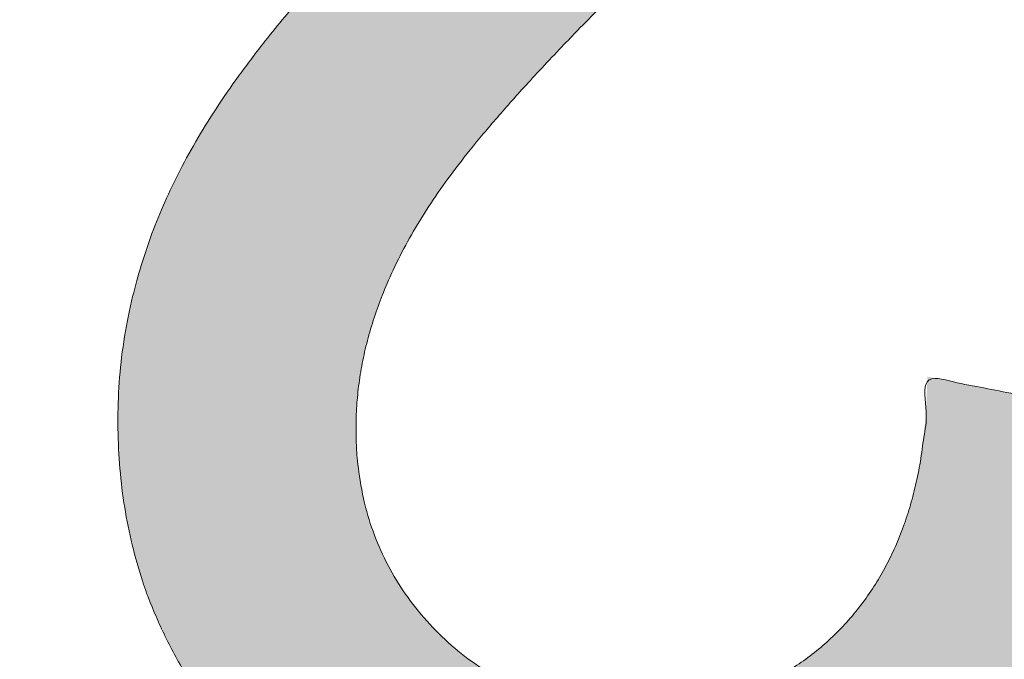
# Model space of a CAD drawing. Header units: inches. Extents: x -416 to -272, y -73 to 47.
# Tile 56 of 206: x -408.571 to -407.146, y -6.111 to -5.185. Entities that reach past the tile are written whole.
import ezdxf

# ---------------------------------------------------------------- set-up
doc = ezdxf.new("R2010")
doc.units = ezdxf.units.IN
doc.header["$LTSCALE"] = 32
doc.header["$MEASUREMENT"] = 0
doc.linetypes.add('Dash Style-1', pattern=[0.083328, 0.041656, -0.041672])
for name, color, linetype, lineweight in [('Black', 7, 'Continuous', 18), ('DashLine', 7, 'Continuous', 13), ('DashLineFill', 7, 'Dash Style-1', 13), ('Drawing', 7, 'Continuous', 18), ('Metal-DeskStructure', 7, 'Continuous', 13), ('None', 7, 'Continuous', 18), ('Plastic-BracketCover', 7, 'Continuous', 13), ('SolidLine', 7, 'Continuous', 15), ('Wood_1-H', 7, 'Continuous', 13)]:
    doc.layers.add(name, color=color, linetype=linetype, lineweight=lineweight)
pattern_1 = [(45, (0, 0), (-1.61301565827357, 1.935715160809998), []), (45, (-1.0608, 1.0608), (-0.4723460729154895, 0.4167612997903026), [])]

# ---------------------------------------------------------------- blocks, each defined once
blk = doc.blocks.new('Group-45')
at = {"layer": 'Plastic-BracketCover', "color": 7}
for points, knots in [([(1.38164285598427, 0.884128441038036), (1.463766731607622, 0.884128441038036), (1.549581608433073, 0.884128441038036), (1.553272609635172, 0.8804374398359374), (1.555118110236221, 0.8730554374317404), (1.55696180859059, 0.8619824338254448), (1.55696180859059, 0.8453729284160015), (1.555118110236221, 0.8342999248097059), (1.553272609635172, 0.8269179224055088), (1.549581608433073, 0.8232269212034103), (1.463766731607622, 0.8232269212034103), (1.38164285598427, 0.8232269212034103), (1.255227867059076, 0.7604808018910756), (1.128812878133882, 0.6977346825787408), (1.119585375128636, 0.6940436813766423), (1.112203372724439, 0.692198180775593), (1.106666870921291, 0.6958891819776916), (1.104821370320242, 0.7106531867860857), (1.104821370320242, 0.7327991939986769), (1.106666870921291, 0.7457176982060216), (1.10851237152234, 0.7530997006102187), (1.114048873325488, 0.7567907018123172), (1.117739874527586, 0.7586362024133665), (1.181408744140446, 0.789086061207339), (1.245077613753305, 0.8195359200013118), (1.263532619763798, 0.8287634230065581), (1.304133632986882, 0.8453729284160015), (1.324432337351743, 0.8546004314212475), (1.324432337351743, 0.8555231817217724), (1.324432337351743, 0.856445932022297), (1.28383402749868, 0.871209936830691), (1.246923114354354, 0.8896649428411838), (1.18233149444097, 0.9201148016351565), (1.117739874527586, 0.9505646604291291), (1.114048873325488, 0.9524101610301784), (1.10851237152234, 0.9561011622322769), (1.106666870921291, 0.963483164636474), (1.104821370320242, 0.9745561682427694), (1.104821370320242, 0.9967021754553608), (1.107589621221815, 1.016079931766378), (1.121430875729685, 1.013311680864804), (1.128812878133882, 1.009620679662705), (1.255227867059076, 0.9468745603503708), (1.38164285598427, 0.884128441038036)], [0, 0, 0, 0.05246714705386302, 0.05482524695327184, 0.05718334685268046, 0.05954144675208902, 0.06189954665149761, 0.06484717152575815, 0.06779479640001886, 0.07074242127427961, 0.07369004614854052, 0.1392739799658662, 0.1392739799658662, 0.251980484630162, 0.251980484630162, 0.259917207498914, 0.267853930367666, 0.2757906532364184, 0.2837273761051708, 0.2916640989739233, 0.2996008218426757, 0.307537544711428, 0.31547426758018, 0.31547426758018, 0.4512108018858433, 0.4512108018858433, 0.4908944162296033, 0.5305780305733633, 0.5305780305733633, 0.5322202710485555, 0.5322202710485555, 0.6091019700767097, 0.6091019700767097, 0.7421406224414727, 0.7421406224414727, 0.7498287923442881, 0.7575169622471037, 0.7652051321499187, 0.7728933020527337, 0.7836567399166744, 0.8051836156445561, 0.8159470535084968, 0.8159470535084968, 1, 1, 1]), ([(1.132503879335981, 0.670086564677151), (1.139885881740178, 0.670086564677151), (1.149113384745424, 0.6682410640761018), (1.154649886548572, 0.6645500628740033), (1.15834088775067, 0.6608590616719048), (1.15834088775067, 0.5759669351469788), (1.15834088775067, 0.4947658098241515), (1.23400551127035, 0.4947658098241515), (1.309670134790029, 0.4947658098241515), (1.309670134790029, 0.5722759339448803), (1.309670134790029, 0.6516315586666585), (1.313361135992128, 0.655322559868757), (1.318897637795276, 0.6590135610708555), (1.328123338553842, 0.6608590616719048), (1.341041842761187, 0.6608590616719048), (1.350269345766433, 0.6590135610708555), (1.355805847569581, 0.655322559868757), (1.359496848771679, 0.6516315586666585), (1.359496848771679, 0.5722759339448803), (1.359496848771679, 0.4947658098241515), (1.452693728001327, 0.4947658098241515), (1.547736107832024, 0.4947658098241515), (1.553272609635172, 0.4910766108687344), (1.555118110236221, 0.4836946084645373), (1.55696180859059, 0.4726216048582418), (1.55696180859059, 0.4560120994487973), (1.555118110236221, 0.4449390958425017), (1.553272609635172, 0.4375570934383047), (1.547736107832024, 0.4338660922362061), (1.338274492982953, 0.4338660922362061), (1.117739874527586, 0.4338660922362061), (1.106666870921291, 0.4486300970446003), (1.106666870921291, 0.5565900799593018), (1.106666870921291, 0.6608590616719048), (1.11035787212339, 0.6645500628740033), (1.115894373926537, 0.6682410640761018), (1.126967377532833, 0.670086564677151), (1.132503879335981, 0.670086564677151)], [0, 0, 0, 0.005581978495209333, 0.01116395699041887, 0.0167459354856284, 0.02232791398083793, 0.1451300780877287, 0.1451300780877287, 0.2595592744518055, 0.2595592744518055, 0.3767794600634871, 0.3795704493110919, 0.3823614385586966, 0.3851524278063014, 0.3879434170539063, 0.3900366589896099, 0.3921299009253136, 0.3942231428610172, 0.3963163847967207, 0.4842315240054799, 0.4842315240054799, 0.5899392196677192, 0.5920324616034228, 0.5941257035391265, 0.5962189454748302, 0.598312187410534, 0.5999867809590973, 0.6016613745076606, 0.6033359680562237, 0.6050105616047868, 0.7933998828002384, 0.80512203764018, 0.8168441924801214, 0.9765556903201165, 0.9824167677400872, 0.988277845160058, 0.994138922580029, 1, 1, 1]), ([(1.237695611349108, 0.3644410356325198), (1.272760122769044, 0.3644410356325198), (1.326277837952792, 0.3422950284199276), (1.363187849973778, 0.3016940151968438), (1.385333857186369, 0.2426397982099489), (1.385333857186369, 0.1752790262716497), (1.385333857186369, 0.1503647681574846), (1.465612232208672, 0.1503647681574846), (1.549581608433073, 0.1503647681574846), (1.553272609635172, 0.1466755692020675), (1.555118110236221, 0.1392935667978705), (1.55696180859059, 0.1282205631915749), (1.55696180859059, 0.1116110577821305), (1.555118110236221, 0.1005380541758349), (1.553272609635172, 0.09315605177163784), (1.549581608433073, 0.08946505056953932), (1.339197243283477, 0.08946505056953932), (1.119585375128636, 0.08946505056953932), (1.106666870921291, 0.1042290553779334), (1.106666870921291, 0.161438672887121), (1.106666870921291, 0.2241847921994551), (1.11035787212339, 0.2500218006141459), (1.117739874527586, 0.2869300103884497), (1.139885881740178, 0.3238400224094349), (1.171259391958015, 0.3515225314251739), (1.213704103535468, 0.3644410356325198), (1.237695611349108, 0.3644410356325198)], [0, 0, 0, 0.06626756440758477, 0.13253512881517, 0.1988026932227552, 0.2650702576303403, 0.3039664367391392, 0.3039664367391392, 0.4292971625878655, 0.4350595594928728, 0.4408219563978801, 0.4465843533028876, 0.4523467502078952, 0.456956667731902, 0.4615665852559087, 0.4661765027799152, 0.4707864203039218, 0.728938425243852, 0.745073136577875, 0.7612078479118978, 0.8451067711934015, 0.8709223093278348, 0.8967378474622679, 0.922553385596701, 0.948368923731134, 0.9741844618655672, 1, 1, 1]), ([(1.243232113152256, 0.3016940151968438), (1.215549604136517, 0.3016940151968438), (1.178641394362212, 0.2813935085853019), (1.162031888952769, 0.2518673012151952), (1.156495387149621, 0.2204937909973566), (1.156495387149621, 0.1771245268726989), (1.156495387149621, 0.1503647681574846), (1.24600036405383, 0.1503647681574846), (1.335505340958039, 0.1503647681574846), (1.335505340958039, 0.1771245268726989), (1.335505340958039, 0.2297212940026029), (1.322586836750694, 0.2666295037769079), (1.296751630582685, 0.2906210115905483), (1.263532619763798, 0.3016940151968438), (1.243232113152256, 0.3016940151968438)], [0, 0, 0, 0.05309765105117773, 0.1061953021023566, 0.1592929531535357, 0.2123906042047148, 0.29793681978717, 0.29793681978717, 0.5840684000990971, 0.5840684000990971, 0.6696146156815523, 0.7522109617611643, 0.8348073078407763, 0.917403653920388, 1, 1, 1]), ([(1.545890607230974, 0.02645157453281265), (1.549581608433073, 0.02645157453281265), (1.553272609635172, 0.02460607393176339), (1.555118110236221, 0.01722587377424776), (1.55696180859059, 0.004307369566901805), (1.55696180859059, -0.01414763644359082), (1.555118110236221, -0.02522064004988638), (1.553272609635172, -0.03260264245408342), (1.547736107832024, -0.03629364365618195), (1.542199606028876, -0.03813914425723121), (1.489603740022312, -0.05843965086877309), (1.437007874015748, -0.07874015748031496), (1.418552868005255, -0.08612215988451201), (1.389024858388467, -0.1008843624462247), (1.366878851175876, -0.1230303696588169), (1.355805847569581, -0.1525583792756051), (1.355805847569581, -0.1922366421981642), (1.355805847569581, -0.2116143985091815), (1.450848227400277, -0.2116143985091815), (1.549581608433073, -0.2116143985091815), (1.553272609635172, -0.2153035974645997), (1.555118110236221, -0.2226855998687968), (1.55696180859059, -0.2337586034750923), (1.55696180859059, -0.2503681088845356), (1.555118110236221, -0.2614411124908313), (1.553272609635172, -0.2688231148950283), (1.549581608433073, -0.2725141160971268), (1.338274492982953, -0.2725141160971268), (1.117739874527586, -0.2725141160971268), (1.106666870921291, -0.2577501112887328), (1.106666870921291, -0.202385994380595), (1.106666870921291, -0.137794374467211), (1.10851237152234, -0.1156483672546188), (1.11035787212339, -0.1064208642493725), (1.114048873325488, -0.08058565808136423), (1.13434937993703, -0.03998464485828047), (1.163877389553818, -0.01414763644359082), (1.202631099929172, 0.0006163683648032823), (1.246923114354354, 0.0006163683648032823), (1.28383312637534, -0.01230213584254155), (1.311515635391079, -0.03444814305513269), (1.329968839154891, -0.06766715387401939), (1.337350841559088, -0.08612215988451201), (1.342887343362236, -0.07504915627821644), (1.35765134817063, -0.05659415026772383), (1.377951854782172, -0.04183014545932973), (1.405634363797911, -0.0289116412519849), (1.422243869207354, -0.02152963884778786), (1.471148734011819, -0.001229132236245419), (1.520053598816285, 0.01907137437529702), (1.532972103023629, 0.02460607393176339), (1.544045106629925, 0.02645157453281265), (1.545890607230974, 0.02645157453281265)], [0, 0, 0, 0.004017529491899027, 0.008035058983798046, 0.01205258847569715, 0.01607011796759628, 0.02008764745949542, 0.02410517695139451, 0.02812270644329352, 0.03214023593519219, 0.03214023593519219, 0.07095094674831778, 0.07095094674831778, 0.08463415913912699, 0.09831737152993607, 0.1120005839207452, 0.1256837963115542, 0.138745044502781, 0.138745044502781, 0.202806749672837, 0.2052946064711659, 0.2077824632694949, 0.2102703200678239, 0.2127581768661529, 0.2147484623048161, 0.2167387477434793, 0.2187290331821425, 0.2207193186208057, 0.3326714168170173, 0.3396374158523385, 0.3466034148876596, 0.3918815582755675, 0.4075550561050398, 0.4232285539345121, 0.4232285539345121, 0.4666960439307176, 0.5101635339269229, 0.553631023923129, 0.5970985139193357, 0.640566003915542, 0.6840334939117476, 0.7275009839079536, 0.7709684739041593, 0.7709684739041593, 0.7980418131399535, 0.8251151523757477, 0.8521884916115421, 0.8792618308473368, 0.8792618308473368, 0.958132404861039, 0.958132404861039, 0.9790662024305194, 1, 1, 1])]:
    blk.add_open_spline(points, degree=2, knots=knots, dxfattribs=at)
blk = doc.blocks.new('1BRPFY-Leg_Plate (2D)')
at = {"layer": 'DashLineFill', "linetype": 'Continuous', "lineweight": 13}
h = blk.add_hatch(dxfattribs=at)
h.set_pattern_fill('Steel', color=253, style=0, pattern_type=2)
h.set_pattern_definition(pattern_1)
edge = h.paths.add_edge_path()
edge.add_arc((-1.704724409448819, 1.704724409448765), 0.1259842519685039, 90, 180, ccw=False)
edge.add_line((-1.704724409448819, 1.830708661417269), (1.704724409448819, 1.830708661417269))
edge.add_arc((1.704724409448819, 1.704724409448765), 0.1259842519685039, 0, 90, ccw=False)
edge.add_line((1.830708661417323, 1.704724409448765), (1.830708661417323, -1.704724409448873))
edge.add_arc((1.704724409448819, -1.704724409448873), 0.125984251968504, -89.99999999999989, 1.1368683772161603e-13, ccw=False)
edge.add_line((1.704724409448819, -1.830708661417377), (-1.704724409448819, -1.830708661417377))
edge.add_arc((-1.704724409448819, -1.704724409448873), 0.125984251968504, 180, 269.99999999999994, ccw=False)
edge.add_line((-1.830708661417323, -1.704724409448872), (-1.830708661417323, 1.704724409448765))
at = {"layer": 'DashLineFill', "flags": 128}
blk.add_lwpolyline([(-1.830708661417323, 1.704724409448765, -0.414213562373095), (-1.704724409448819, 1.830708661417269), (1.704724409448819, 1.830708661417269, -0.414213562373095), (1.830708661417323, 1.704724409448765), (1.830708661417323, -1.704724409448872, -0.414213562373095), (1.704724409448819, -1.830708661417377), (-1.704724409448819, -1.830708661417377, -0.414213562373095), (-1.830708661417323, -1.704724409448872)], format="xyb", close=True, dxfattribs=at)
at = {"layer": 'SolidLine', "flags": 128}
blk.add_lwpolyline([(0.7086614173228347, 0.9153543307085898), (0.728920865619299, 0.9143590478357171), (0.7489852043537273, 0.9113827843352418), (0.7686612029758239, 0.9064542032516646), (0.7877593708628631, 0.8996207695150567), (0.8060957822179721, 0.8909482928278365), (0.823493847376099, 0.8805202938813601), (0.8397860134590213, 0.868437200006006), (0.8548153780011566, 0.854815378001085), (0.8684372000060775, 0.8397860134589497), (0.8805202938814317, 0.8234938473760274), (0.8909482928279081, 0.8060957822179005), (0.8996207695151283, 0.7877593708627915), (0.9064542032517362, 0.7686612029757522), (0.9113827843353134, 0.7489852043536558), (0.9143590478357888, 0.7289208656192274), (0.9153543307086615, 0.7086614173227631), (0.9143590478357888, 0.6884019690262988), (0.9113827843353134, 0.6683376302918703), (0.9064542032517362, 0.6486616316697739), (0.8996207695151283, 0.6295634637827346), (0.8909482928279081, 0.6112270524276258), (0.8805202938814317, 0.5938289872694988), (0.8684372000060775, 0.5775368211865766), (0.8548153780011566, 0.5625074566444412), (0.8397860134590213, 0.5488856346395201), (0.823493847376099, 0.5368025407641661), (0.8060957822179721, 0.5263745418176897), (0.7877593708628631, 0.5177020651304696), (0.7686612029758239, 0.5108686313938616), (0.7489852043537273, 0.5059400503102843), (0.728920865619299, 0.502963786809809), (0.7086614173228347, 0.5019685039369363), (0.6884019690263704, 0.502963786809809), (0.668337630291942, 0.5059400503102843), (0.6486616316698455, 0.5108686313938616), (0.6295634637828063, 0.5177020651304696), (0.6112270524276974, 0.5263745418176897), (0.5938289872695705, 0.5368025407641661), (0.5775368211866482, 0.5488856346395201), (0.5625074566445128, 0.5625074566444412), (0.5488856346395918, 0.5775368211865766), (0.5368025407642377, 0.5938289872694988), (0.5263745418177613, 0.6112270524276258), (0.5177020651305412, 0.6295634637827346), (0.5108686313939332, 0.6486616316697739), (0.5059400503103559, 0.6683376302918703), (0.5029637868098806, 0.6884019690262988), (0.5019685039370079, 0.7086614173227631), (0.5029637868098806, 0.7289208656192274), (0.5059400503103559, 0.7489852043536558), (0.5108686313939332, 0.7686612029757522), (0.5177020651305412, 0.7877593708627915), (0.5263745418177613, 0.8060957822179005), (0.5368025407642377, 0.8234938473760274), (0.5488856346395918, 0.8397860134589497), (0.5625074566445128, 0.854815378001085), (0.5775368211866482, 0.868437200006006), (0.5938289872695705, 0.8805202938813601), (0.6112270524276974, 0.8909482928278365), (0.6295634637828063, 0.8996207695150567), (0.6486616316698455, 0.9064542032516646), (0.668337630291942, 0.9113827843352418), (0.6884019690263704, 0.9143590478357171)], close=True, dxfattribs=at)
at = {"layer": 'Plastic-BracketCover', "color": 7}
blk.add_blockref('Group-45', (0, 0), dxfattribs=at)
blk = doc.blocks.new('1BRPX8-Util_Bkt_Lg-F (2D)')
at = {"layer": 'DashLineFill', "linetype": 'Continuous', "lineweight": 13}
h = blk.add_hatch(dxfattribs=at)
h.set_pattern_fill('Steel', color=253, style=0, pattern_type=2)
h.set_pattern_definition(pattern_1)
edge = h.paths.add_edge_path()
edge.add_line((-4.468503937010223, 7.539370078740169), (-2.421259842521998, 7.539370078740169))
edge.add_line((-2.421259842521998, 7.539370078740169), (-2.421259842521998, 7.917322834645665))
edge.add_arc((-2.303149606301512, 7.91732283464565), 0.1181102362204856, 90.0000000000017, 179.9999999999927, ccw=False)
edge.add_line((-2.303149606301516, 8.035433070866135), (2.303149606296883, 8.035433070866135))
edge.add_arc((2.30314960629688, 7.917322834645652), 0.1181102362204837, 6.423306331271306e-12, 89.99999999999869, ccw=False)
edge.add_line((2.421259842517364, 7.917322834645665), (2.421259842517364, 7.539370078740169))
edge.add_line((2.421259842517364, 7.539370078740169), (4.46850393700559, 7.539370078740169))
edge.add_line((4.46850393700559, 7.539370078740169), (4.46850393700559, 7.405511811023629))
edge.add_line((4.46850393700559, 7.405511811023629), (3.129921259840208, 7.405511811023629))
edge.add_line((3.129921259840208, 7.405511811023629), (3.129921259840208, -2.011811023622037))
edge.add_line((3.129921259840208, -2.011811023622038), (4.46850393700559, -2.011811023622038))
edge.add_line((4.46850393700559, -2.011811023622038), (4.46850393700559, -2.145669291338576))
edge.add_line((4.46850393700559, -2.145669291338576), (2.421259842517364, -2.145669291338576))
edge.add_line((2.421259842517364, -2.145669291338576), (2.421259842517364, -2.523622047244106))
edge.add_arc((2.303149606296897, -2.523622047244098), 0.1181102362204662, 269.9999999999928, 359.9999999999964, ccw=False)
edge.add_line((2.303149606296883, -2.641732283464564), (-2.303149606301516, -2.641732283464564))
edge.add_arc((-2.303149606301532, -2.523622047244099), 0.1181102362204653, 180.0000000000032, 270.0000000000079, ccw=False)
edge.add_line((-2.421259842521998, -2.523622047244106), (-2.421259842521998, -2.145669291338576))
edge.add_line((-2.421259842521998, -2.145669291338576), (-4.468503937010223, -2.145669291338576))
edge.add_line((-4.468503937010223, -2.145669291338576), (-4.468503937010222, -2.011811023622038))
edge.add_line((-4.468503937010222, -2.011811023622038), (-3.129921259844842, -2.011811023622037))
edge.add_line((-3.129921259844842, -2.011811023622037), (-3.129921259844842, 7.405511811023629))
edge.add_line((-3.129921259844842, 7.405511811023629), (-4.468503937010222, 7.405511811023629))
edge.add_line((-4.468503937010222, 7.405511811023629), (-4.468503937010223, 7.539370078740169))
at = {"layer": 'SolidLine', "flags": 128}
blk.add_lwpolyline([(1.085114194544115, 0.9562621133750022), (1.107956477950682, 0.9181520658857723), (1.126953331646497, 0.8779865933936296), (1.141921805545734, 0.836152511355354), (1.152717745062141, 0.7930527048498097), (1.159237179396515, 0.7491022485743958), (1.161417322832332, 0.704724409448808), (1.159237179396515, 0.6603465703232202), (1.152717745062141, 0.6163961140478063), (1.141921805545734, 0.573296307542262), (1.126953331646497, 0.5314622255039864), (1.107956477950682, 0.4912967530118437), (1.085114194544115, 0.4531867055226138), (1.058646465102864, 0.4174991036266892), (1.02880818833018, 0.3845776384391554), (0.995886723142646, 0.3547393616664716), (0.9601991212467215, 0.3282716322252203), (0.9220890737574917, 0.3054293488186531), (0.881923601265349, 0.2864324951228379), (0.8400895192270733, 0.2714640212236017), (0.7969897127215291, 0.2606680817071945), (0.7530392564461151, 0.2541486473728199), (0.7086614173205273, 0.2519685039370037), (0.6642835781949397, 0.2541486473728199), (0.6203331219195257, 0.2606680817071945), (0.5772333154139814, 0.2714640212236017), (0.5353992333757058, 0.2864324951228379), (0.4952337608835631, 0.3054293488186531), (0.4571237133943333, 0.3282716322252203), (0.4214361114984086, 0.3547393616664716), (0.3885146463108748, 0.3845776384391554)], dxfattribs=at)
blk = doc.blocks.new('Slate-LegBrace (2D)')
at = {"layer": 'DashLineFill', "linetype": 'Continuous', "lineweight": 13}
h = blk.add_hatch(dxfattribs=at)
h.set_pattern_fill('Steel', color=253, style=0, pattern_type=2)
h.set_pattern_definition(pattern_1)
edge = h.paths.add_edge_path()
edge.add_line((-2.199587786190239, 0.1351515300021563), (-1.374775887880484, 0.1351515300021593))
edge.add_arc((3.774758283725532e-15, 0.01355418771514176), 1.380142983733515, 5.054592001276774, 174.9454079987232, ccw=False)
edge.add_line((1.374775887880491, 0.1351515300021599), (2.199718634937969, 0.1351515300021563))
edge.add_arc((6.542437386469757e-05, 0.01705725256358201), 2.202821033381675, 3.073127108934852, 176.9268728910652)
h = blk.add_hatch(dxfattribs=at)
h.set_pattern_fill('Steel', color=253, style=0, pattern_type=2)
h.set_pattern_definition(pattern_1)
edge = h.paths.add_edge_path()
edge.add_line((-2.191696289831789, 0.2375138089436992), (-1.463739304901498, 0.2375137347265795))
edge.add_arc((6.542437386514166e-05, 0.01704129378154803), 1.480314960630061, 8.565281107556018, 171.4347188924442, ccw=False)
edge.add_line((1.463870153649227, 0.2375137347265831), (2.191827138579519, 0.2375138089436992))
edge.add_line((2.191827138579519, 0.2375138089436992), (2.19971863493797, 0.1351515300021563))
edge.add_line((2.19971863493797, 0.1351515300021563), (1.374775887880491, 0.1351515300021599))
edge.add_arc((3.33066907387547e-15, 0.01355418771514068), 1.380142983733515, 5.054592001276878, 174.9454079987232)
edge.add_line((-1.374775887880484, 0.1351515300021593), (-2.19958778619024, 0.1351515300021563))
edge.add_line((-2.19958778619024, 0.1351515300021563), (-2.191696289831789, 0.2375138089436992))
h = blk.add_hatch(dxfattribs=at)
h.set_pattern_fill('Steel', color=253, style=0, pattern_type=2)
h.set_pattern_definition(pattern_1)
h.paths.add_polyline_path([(1.477721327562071, -0.2676096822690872), (1.477721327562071, -0.2375137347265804), (1.672015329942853, -0.2375137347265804), (1.672015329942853, -0.02575645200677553), (1.675765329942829, -0.02575645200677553), (1.675765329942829, 0.7034311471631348), (1.734820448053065, 0.762486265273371), (1.929210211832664, 0.762486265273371), (1.988265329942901, 0.7034311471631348), (1.988265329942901, -0.02575645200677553), (1.992015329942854, -0.02575645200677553), (1.992015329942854, -0.2375137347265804), (2.186309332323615, -0.2375137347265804), (2.186309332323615, -0.2676096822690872)])
h = blk.add_hatch(dxfattribs=at)
h.set_pattern_fill('Steel', color=253, style=0, pattern_type=2)
h.set_pattern_definition(pattern_1)
h.paths.add_polyline_path([(1.486912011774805, 0.237513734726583), (1.486912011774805, 0.2775137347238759), (1.542840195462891, 0.277513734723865), (1.542840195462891, 0.5187637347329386), (2.12119046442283, 0.5187637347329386), (2.12119046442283, 0.2775137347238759), (2.177118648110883, 0.2775137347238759), (2.177118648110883, 0.237513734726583)])
at = {"layer": 'DashLineFill', "flags": 128}
for points in [[(-2.199587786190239, 0.1351515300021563), (-1.374775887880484, 0.1351515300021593, -0.9154551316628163), (1.374775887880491, 0.1351515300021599), (2.199718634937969, 0.1351515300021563, 0.9477524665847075)], [(-2.191696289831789, 0.2375138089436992), (-1.463739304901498, 0.2375137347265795, -0.8606629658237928), (1.463870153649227, 0.2375137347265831), (2.191827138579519, 0.2375138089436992), (2.19971863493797, 0.1351515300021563), (1.374775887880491, 0.1351515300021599, 0.9154551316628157), (-1.374775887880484, 0.1351515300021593), (-2.19958778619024, 0.1351515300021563)]]:
    blk.add_lwpolyline(points, format="xyb", close=True, dxfattribs=at)
for points in [[(1.477721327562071, -0.2676096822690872), (1.477721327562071, -0.2375137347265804), (1.672015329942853, -0.2375137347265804), (1.672015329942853, -0.02575645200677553), (1.675765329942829, -0.02575645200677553), (1.675765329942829, 0.7034311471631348), (1.734820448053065, 0.762486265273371), (1.929210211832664, 0.762486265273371), (1.988265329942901, 0.7034311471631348), (1.988265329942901, -0.02575645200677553), (1.992015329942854, -0.02575645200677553), (1.992015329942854, -0.2375137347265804), (2.186309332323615, -0.2375137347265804), (2.186309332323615, -0.2676096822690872)], [(1.486912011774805, 0.237513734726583), (1.486912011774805, 0.2775137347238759), (1.542840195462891, 0.277513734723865), (1.542840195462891, 0.5187637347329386), (2.12119046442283, 0.5187637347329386), (2.12119046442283, 0.2775137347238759), (2.177118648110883, 0.2775137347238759), (2.177118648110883, 0.237513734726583)]]:
    blk.add_lwpolyline(points, close=True, dxfattribs=at)
blk = doc.blocks.new('TLLegSleeve (2D)')
at = {"layer": 'DashLineFill', "linetype": 'Continuous', "lineweight": 13}
h = blk.add_hatch(dxfattribs=at)
h.set_pattern_fill('Steel', color=253, style=0, pattern_type=2)
h.set_pattern_definition(pattern_1)
edge = h.paths.add_edge_path()
edge.add_line((1.08267716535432, 1.402343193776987), (1.08267716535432, 2.913385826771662))
edge.add_arc((-1.707523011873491e-13, 2.913385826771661), 1.08267716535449, 4.479377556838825e-14, 180)
edge.add_line((-1.082677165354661, 2.913385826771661), (-1.08267716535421, 1.402343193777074))
edge.add_arc((-1.332267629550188e-15, 2.886579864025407e-15), 1.771653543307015, 127.6698869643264, 412.330113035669)
edge.add_line((1.08267716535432, 1.402343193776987), (1.08267716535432, 1.402343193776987))
edge = h.paths.add_edge_path()
edge.add_arc((1.665334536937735e-15, 2.91338582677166), 0.7480314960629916, 0, 180, ccw=False)
edge.add_arc((1.665334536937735e-15, 2.91338582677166), 0.7480314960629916, 180, 360, ccw=False)
edge = h.paths.add_edge_path()
edge.add_arc((-1.723066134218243e-13, 9.149983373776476e-17), 1.437007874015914, 0, 180, ccw=False)
edge.add_arc((-1.723066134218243e-13, 5.70119602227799e-16), 1.437007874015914, 180, 360, ccw=False)
at = {"layer": 'DashLine', "color": 8, "flags": 128}
blk.add_lwpolyline([(0.6327836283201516, 1.527674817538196), (0.7794749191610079, 1.458295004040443), (0.9186594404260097, 1.374871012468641), (1.048996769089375, 1.278206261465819), (1.169231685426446, 1.169231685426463), (1.278206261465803, 1.048996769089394), (1.374871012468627, 0.9186594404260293), (1.458295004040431, 0.7794749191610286), (1.527674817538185, 0.6327836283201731), (1.582342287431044, 0.4799982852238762), (1.621770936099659, 0.3225902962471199), (1.64558104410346, 0.1620755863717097), (1.653543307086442, 1.118599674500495e-14), (1.645581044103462, -0.1620755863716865), (1.621770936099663, -0.3225902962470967), (1.582342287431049, -0.4799982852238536), (1.527674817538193, -0.6327836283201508), (1.45829500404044, -0.7794749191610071), (1.374871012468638, -0.9186594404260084), (1.278206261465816, -1.048996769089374), (1.169231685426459, -1.169231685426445), (1.048996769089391, -1.278206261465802), (0.918659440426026, -1.374871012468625), (0.7794749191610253, -1.458295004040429)], dxfattribs=at)
at = {"layer": 'DashLineFill', "flags": 128}
for points in [[(1.08267716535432, 1.402343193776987), (1.08267716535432, 2.913385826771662, 0.9999999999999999), (-1.082677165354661, 2.913385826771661), (-1.08267716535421, 1.402343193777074, 2.931618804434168), (1.08267716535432, 1.402343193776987)], [(-1.437007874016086, 3.308097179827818e-16, -0.9999999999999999), (1.437007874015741, 3.308097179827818e-16, -0.9999999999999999)]]:
    blk.add_lwpolyline(points, format="xyb", close=True, dxfattribs=at)
blk = doc.blocks.new('Group-97')
at = {"layer": 'SolidLine', "flags": 128}
blk.add_lwpolyline([(61.27952755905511, -8.30708661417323, -0.414213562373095), (62.99212598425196, -6.594488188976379, -0.414213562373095), (64.70472440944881, -8.30708661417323, -0.414213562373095), (62.99212598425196, -10.01968503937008, -0.414213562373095)], format="xyb", close=True, dxfattribs=at)
at = {"layer": 'Wood_1-H', "color": 7}
for name in ['1BRPX8-Util_Bkt_Lg-F (2D)', 'TLLegSleeve (2D)', 'Slate-LegBrace (2D)', '1BRPFY-Leg_Plate (2D)']:
    blk.add_blockref(name, (62.99212598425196, -8.30708661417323), dxfattribs=at)
blk = doc.blocks.new('Group-49')
at = {"layer": 'Metal-DeskStructure', "color": 7, "flags": 128}
blk.add_lwpolyline([(0.8051100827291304, 0.3242076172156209), (0.6569804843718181, -0.1001143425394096), (0.9545622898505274, -0.1001143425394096)], close=True, dxfattribs=at)
at = {"layer": 'Metal-DeskStructure', "color": 7}
blk.add_open_spline([(1.174112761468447, -0.3918349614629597), (1.184693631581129, -0.4210075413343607), (1.168822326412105, -0.4369198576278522), (1.14501536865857, -0.439571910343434), (1.104014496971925, -0.439571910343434), (1.078886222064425, -0.4369198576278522), (1.066982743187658, -0.4329417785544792), (1.060369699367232, -0.4236595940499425), (1.057724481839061, -0.4170294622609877), (1.021353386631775, -0.3010040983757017), (0.9849822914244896, -0.1849787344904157), (0.807093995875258, -0.1849787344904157), (0.6292057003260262, -0.1849787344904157), (0.5941572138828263, -0.2996780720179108), (0.5591087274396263, -0.4143774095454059), (0.5564635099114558, -0.4210075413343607), (0.5498504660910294, -0.4302897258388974), (0.5379469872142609, -0.4369198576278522), (0.5141400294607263, -0.439571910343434), (0.477108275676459, -0.439571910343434), (0.4519787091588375, -0.4355938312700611), (0.4427204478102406, -0.4249856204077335), (0.4427204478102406, -0.4050952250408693), (0.4480108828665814, -0.3905089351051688), (0.5915119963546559, 0.0006630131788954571), (0.7350131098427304, 0.3918349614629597), (0.7376583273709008, 0.3971390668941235), (0.7469165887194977, 0.4037691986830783), (0.7627866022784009, 0.4077472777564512), (0.789238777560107, 0.4090720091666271), (0.8302396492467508, 0.4090720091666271), (0.8580131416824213, 0.4077472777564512), (0.8752070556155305, 0.4037691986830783), (0.8844653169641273, 0.3971390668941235), (0.8871105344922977, 0.3918349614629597), (1.030611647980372, 0), (1.174112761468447, -0.3918349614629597)], degree=2, knots=[0, 0, 0, 0.01595318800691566, 0.02392978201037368, 0.03190637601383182, 0.03938443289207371, 0.04686248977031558, 0.05434054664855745, 0.06181860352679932, 0.06181860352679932, 0.1891978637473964, 0.1891978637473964, 0.3755520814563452, 0.3755520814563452, 0.5011946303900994, 0.5011946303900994, 0.5086726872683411, 0.5161507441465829, 0.5236288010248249, 0.5311068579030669, 0.5385854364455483, 0.5460640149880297, 0.5535425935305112, 0.5610211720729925, 0.5610211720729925, 0.7618481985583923, 0.7618481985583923, 0.7647050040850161, 0.7675618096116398, 0.7704186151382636, 0.7732754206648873, 0.7763226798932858, 0.7793699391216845, 0.7824171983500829, 0.7854644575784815, 0.7854644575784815, 1, 1, 1], dxfattribs=at)
blk = doc.blocks.new('TL14_lower_leg (2D)')
at = {"layer": 'DashLine', "flags": 128}
blk.add_lwpolyline([(-0.5273196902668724, 1.273062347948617), (-0.3999985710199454, 1.318618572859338), (-0.2688252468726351, 1.351475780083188), (-0.135062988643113, 1.371317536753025), (-1.777195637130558e-14, 1.377952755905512), (0.1350629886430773, 1.371317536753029), (0.2688252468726, 1.351475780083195), (0.3999985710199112, 1.318618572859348), (0.5273196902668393, 1.27306234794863), (0.649562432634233, 1.215245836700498), (0.7655495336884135, 1.14572584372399), (0.8741639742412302, 1.065171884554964), (0.9743597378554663, 0.9743597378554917), (1.065171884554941, 0.8741639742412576), (1.14572584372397, 0.7655495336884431), (1.215245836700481, 0.6495624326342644), (1.273062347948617, 0.5273196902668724), (1.318618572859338, 0.3999985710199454), (1.351475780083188, 0.2688252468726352), (1.371317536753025, 0.1350629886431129), (1.377952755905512, 1.783045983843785e-14)], dxfattribs=at)
blk.add_lwpolyline([(0.7086614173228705, 0.8700787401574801), (0.7244830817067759, 0.8693014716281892), (0.7401523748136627, 0.8669771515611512), (0.7555183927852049, 0.8631281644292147), (0.7704331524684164, 0.8577915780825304), (0.784753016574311, 0.8510187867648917), (0.7983400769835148, 0.8428750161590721), (0.8110634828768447, 0.8334386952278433), (0.8228007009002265, 0.8228007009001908), (0.8334386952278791, 0.8110634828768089), (0.842875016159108, 0.7983400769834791), (0.8510187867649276, 0.7847530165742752), (0.8577915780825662, 0.7704331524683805), (0.8631281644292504, 0.7555183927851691), (0.866977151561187, 0.740152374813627), (0.8693014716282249, 0.72448308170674), (0.870078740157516, 0.7086614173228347), (0.8693014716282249, 0.6928397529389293), (0.866977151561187, 0.6771704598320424), (0.8631281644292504, 0.6618044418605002), (0.8577915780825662, 0.6468896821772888), (0.8510187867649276, 0.6325698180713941), (0.842875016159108, 0.6189827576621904), (0.8334386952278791, 0.6062593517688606), (0.8228007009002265, 0.5945221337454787), (0.8110634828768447, 0.5838841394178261), (0.7983400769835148, 0.5744478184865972), (0.784753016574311, 0.5663040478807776), (0.7704331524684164, 0.559531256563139), (0.7555183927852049, 0.5541946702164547), (0.7401523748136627, 0.5503456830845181), (0.7244830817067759, 0.5480213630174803), (0.7086614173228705, 0.5472440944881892), (0.6928397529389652, 0.5480213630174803), (0.6771704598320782, 0.5503456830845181), (0.6618044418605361, 0.5541946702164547), (0.6468896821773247, 0.559531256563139), (0.63256981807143, 0.5663040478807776), (0.6189827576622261, 0.5744478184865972), (0.6062593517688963, 0.5838841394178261), (0.5945221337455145, 0.5945221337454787), (0.5838841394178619, 0.6062593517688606), (0.5744478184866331, 0.6189827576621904), (0.5663040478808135, 0.6325698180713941), (0.5595312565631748, 0.6468896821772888), (0.5541946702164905, 0.6618044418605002), (0.5503456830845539, 0.6771704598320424), (0.548021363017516, 0.6928397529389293), (0.5472440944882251, 0.7086614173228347), (0.548021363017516, 0.72448308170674), (0.5503456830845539, 0.740152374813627), (0.5541946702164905, 0.7555183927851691), (0.5595312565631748, 0.7704331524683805), (0.5663040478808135, 0.7847530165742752), (0.5744478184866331, 0.7983400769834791), (0.5838841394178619, 0.8110634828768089), (0.5945221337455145, 0.8228007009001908), (0.6062593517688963, 0.8334386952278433), (0.6189827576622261, 0.8428750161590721), (0.63256981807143, 0.8510187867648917), (0.6468896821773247, 0.8577915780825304), (0.6618044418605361, 0.8631281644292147), (0.6771704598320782, 0.8669771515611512), (0.6928397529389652, 0.8693014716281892)], close=True, dxfattribs=at)
at = {"layer": 'Metal-DeskStructure', "color": 7}
blk.add_blockref('Group-49', (0, 0), dxfattribs=at)
blk = doc.blocks.new('Group-50')
at = {"layer": 'DashLineFill', "linetype": 'Continuous', "lineweight": 13}
h = blk.add_hatch(dxfattribs=at)
h.set_pattern_fill('Steel', color=253, style=0, pattern_type=2)
h.set_pattern_definition(pattern_1)
h.paths.add_polyline_path([(-2.066929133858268, 1.397637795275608), (2.066929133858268, 1.397637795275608), (2.066929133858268, 0.1377952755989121), (2.106299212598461, 0.1377952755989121), (2.106299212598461, -0.1377952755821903), (2.066929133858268, -0.1377952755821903), (2.066929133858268, -5.275590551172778), (2.106299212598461, -5.275590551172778), (2.106299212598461, -5.55118110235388), (2.066929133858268, -5.55118110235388), (2.066929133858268, -5.82677165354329), (-2.066929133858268, -5.82677165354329), (-2.066929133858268, -5.55118110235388), (-2.106299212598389, -5.55118110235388), (-2.106299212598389, -5.275590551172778), (-2.066929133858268, -5.275590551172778), (-2.066929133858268, -0.1377952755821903), (-2.106299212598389, -0.1377952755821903), (-2.106299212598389, 0.1377952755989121), (-2.066929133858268, 0.1377952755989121)])
blk = doc.blocks.new('TL14_upper_leg (2D)')
at = {"layer": 'DashLine', "flags": 128}
blk.add_lwpolyline([(-0.5753267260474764, 1.076360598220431), (-0.4670545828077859, 1.127569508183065), (-0.3542844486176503, 1.167919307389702), (-0.2381023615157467, 1.197021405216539), (-0.1196272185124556, 1.214595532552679), (0, 1.22047244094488), (0.1196272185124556, 1.214595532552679), (0.2381023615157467, 1.197021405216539), (0.3542844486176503, 1.167919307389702), (0.4670545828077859, 1.127569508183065), (0.5753267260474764, 1.076360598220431), (0.6780581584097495, 1.01478574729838), (0.7742595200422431, 0.9434379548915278), (0.8630043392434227, 0.8630043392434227), (0.9434379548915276, 0.7742595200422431), (1.01478574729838, 0.6780581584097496), (1.076360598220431, 0.5753267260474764), (1.127569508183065, 0.467054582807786), (1.167919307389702, 0.3542844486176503), (1.197021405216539, 0.2381023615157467), (1.214595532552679, 0.1196272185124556), (1.22047244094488, 7.47323834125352e-17)], dxfattribs=at)
at = {"layer": 'DashLine', "color": 7}
blk.add_blockref('Group-50', (0, 0), dxfattribs=at)
blk = doc.blocks.new('1BRPT9-Bracket (2D)')
at = {"layer": 'DashLineFill', "linetype": 'Continuous', "lineweight": 13}
h = blk.add_hatch(dxfattribs=at)
h.set_pattern_fill('Steel', color=253, style=0, pattern_type=2)
h.set_pattern_definition(pattern_1)
edge = h.paths.add_edge_path()
edge.add_line((-2.32206875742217, -8.74015748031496), (-2.32206875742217, 8.740157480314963))
edge.add_line((-2.32206875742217, 8.740157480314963), (1.677931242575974, 8.740157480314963))
edge.add_arc((1.677931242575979, 8.488188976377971), 0.2519685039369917, -3.979039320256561e-12, 90.0000000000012, ccw=False)
edge.add_line((1.929899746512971, 8.488188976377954), (1.929899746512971, 7.480314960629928))
edge.add_line((1.929899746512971, 7.480314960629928), (2.323600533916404, 7.461135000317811))
edge.add_line((2.323600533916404, 7.461135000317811), (2.323600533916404, -7.480314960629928))
edge.add_line((2.323600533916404, -7.480314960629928), (1.929899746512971, -7.480314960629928))
edge.add_line((1.929899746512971, -7.480314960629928), (1.929899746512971, -8.488188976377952))
edge.add_arc((1.677931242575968, -8.488188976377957), 0.2519685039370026, -90.00000000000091, 1.0800249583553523e-12, ccw=False)
edge.add_line((1.677931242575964, -8.74015748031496), (-2.32206875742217, -8.74015748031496))
blk = doc.blocks.new('Group-73')
at = {"layer": 'Metal-DeskStructure', "linetype": 'Continuous', "lineweight": 0, "true_color": 0xff0000}
blk.add_hatch(color=1, dxfattribs=at).paths.add_polyline_path([(1.696691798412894, -0.9301181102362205), (1.696691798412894, -1.274606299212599), (0.1120461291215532, -1.274606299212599), (0.1117940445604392, -1.244883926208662), (0.1126520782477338, -1.21546436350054), (0.1146202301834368, -1.186347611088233), (0.1176985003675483, -1.15753366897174), (0.1218868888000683, -1.129022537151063), (0.1271853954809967, -1.1008142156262), (0.1335940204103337, -1.072908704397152), (0.1411127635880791, -1.045306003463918), (0.1549813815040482, -1.000302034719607), (0.1707507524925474, -0.9557186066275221), (0.1884208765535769, -0.9115557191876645), (0.2079917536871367, -0.8678133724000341), (0.2294633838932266, -0.8244915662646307), (0.2528357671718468, -0.7815903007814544), (0.2781089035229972, -0.7391095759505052), (0.3052827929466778, -0.6970493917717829), (0.3357030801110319, -0.6545855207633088), (0.3707154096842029, -0.6108937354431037), (0.4103197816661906, -0.5659740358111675), (0.4545161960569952, -0.5198264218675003), (0.5033046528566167, -0.4724508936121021), (0.556685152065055, -0.4238474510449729), (0.6146576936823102, -0.3740160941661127), (0.6772222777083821, -0.3229568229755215), (0.7737142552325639, -0.2345473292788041), (0.8618799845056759, -0.1517895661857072), (0.941719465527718, -0.07468353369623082), (1.013232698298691, -0.003229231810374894), (1.076419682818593, 0.06257333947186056), (1.131280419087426, 0.1227241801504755), (1.177814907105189, 0.17722329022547), (1.216023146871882, 0.226070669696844), (1.247940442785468, 0.2720417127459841), (1.275602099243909, 0.3179118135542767), (1.299008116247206, 0.3636809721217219), (1.318158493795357, 0.4093491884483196), (1.333053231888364, 0.4549164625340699), (1.343692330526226, 0.5003827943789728), (1.350075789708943, 0.5457481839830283), (1.352203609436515, 0.5910126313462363), (1.350445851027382, 0.633224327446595), (1.345172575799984, 0.6737371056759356), (1.33638378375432, 0.7125509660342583), (1.32407947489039, 0.7496659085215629), (1.308259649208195, 0.7850819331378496), (1.288924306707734, 0.8187990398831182), (1.266073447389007, 0.8508172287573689), (1.239707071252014, 0.8811364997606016), (1.21053162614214, 0.9087644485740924), (1.179253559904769, 0.9327086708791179), (1.1458728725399, 0.9529691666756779), (1.110389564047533, 0.9695459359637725), (1.072803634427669, 0.9824389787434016), (1.033115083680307, 0.9916482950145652), (0.9913239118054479, 0.9971738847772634), (0.9474301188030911, 0.9990157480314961), (0.9007274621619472, 0.9970140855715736), (0.8564301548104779, 0.9910090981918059), (0.814538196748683, 0.9810007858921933), (0.7750515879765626, 0.9669891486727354), (0.7379703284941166, 0.9489741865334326), (0.7032944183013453, 0.9269558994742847), (0.6710238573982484, 0.9009342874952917), (0.6411586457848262, 0.8709093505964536), (0.6142706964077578, 0.8373520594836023), (0.5909319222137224, 0.8007333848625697), (0.5711423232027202, 0.7610533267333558), (0.5549018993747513, 0.7183118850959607), (0.5422106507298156, 0.6725090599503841), (0.5330685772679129, 0.6236448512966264), (0.5274756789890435, 0.5717192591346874), (0.5254319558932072, 0.516732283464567), (0.1809437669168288, 0.5856299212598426), (0.1914063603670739, 0.6671096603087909), (0.2071842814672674, 0.7436104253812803), (0.2282775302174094, 0.8151322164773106), (0.2546861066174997, 0.8816750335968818), (0.2864100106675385, 0.943238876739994), (0.3234492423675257, 0.9998237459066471), (0.3658038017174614, 1.051429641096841), (0.4134736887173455, 1.098056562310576), (0.4659542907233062, 1.139435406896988), (0.5227409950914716, 1.175297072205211), (0.5838338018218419, 1.205641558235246), (0.6492327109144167, 1.230468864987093), (0.7189377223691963, 1.249778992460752), (0.7929488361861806, 1.263571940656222), (0.8712660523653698, 1.271847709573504), (0.9538893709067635, 1.274606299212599), (1.037496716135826, 1.271486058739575), (1.116612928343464, 1.262125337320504), (1.191238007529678, 1.246524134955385), (1.261371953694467, 1.22468245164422), (1.327014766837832, 1.196600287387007), (1.388166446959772, 1.162277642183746), (1.444826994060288, 1.121714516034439), (1.496996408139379, 1.074910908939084), (1.543800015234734, 1.023481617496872), (1.584363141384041, 0.9690414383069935), (1.618685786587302, 0.9115903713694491), (1.646767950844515, 0.8511284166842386), (1.66860963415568, 0.7876555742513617), (1.684210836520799, 0.7211718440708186), (1.69357155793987, 0.6516772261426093), (1.696691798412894, 0.5791717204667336), (1.695766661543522, 0.5418296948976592), (1.692991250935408, 0.5046222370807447), (1.688365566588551, 0.46754934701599), (1.681889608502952, 0.4306110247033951), (1.67356337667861, 0.3938072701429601), (1.663386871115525, 0.3571380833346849), (1.651360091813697, 0.3206034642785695), (1.637483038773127, 0.284203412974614), (1.621452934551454, 0.2476351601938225), (1.602967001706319, 0.2105959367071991), (1.582025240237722, 0.1730857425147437), (1.558627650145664, 0.1351045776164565), (1.532774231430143, 0.09665244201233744), (1.50446498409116, 0.05772933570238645), (1.473699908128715, 0.01833525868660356), (1.440479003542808, -0.02152978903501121), (1.403490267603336, -0.06341332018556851), (1.361421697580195, -0.108862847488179), (1.314273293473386, -0.1578783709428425), (1.262045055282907, -0.2104598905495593), (1.20473698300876, -0.2666074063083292), (1.142349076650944, -0.3263209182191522), (1.07488133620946, -0.3896004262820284), (1.002333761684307, -0.4564459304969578), (0.939382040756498, -0.5112058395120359), (0.8829399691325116, -0.5613736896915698), (0.8330075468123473, -0.6069494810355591), (0.789584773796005, -0.6479332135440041), (0.7526716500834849, -0.6843248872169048), (0.7222681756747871, -0.716124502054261), (0.6983743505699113, -0.7433320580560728), (0.6809901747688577, -0.7659475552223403), (0.6671720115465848, -0.7862922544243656), (0.6539762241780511, -0.8066874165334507), (0.6414028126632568, -0.8271330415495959), (0.6294517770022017, -0.8476291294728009), (0.6181231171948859, -0.8681756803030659), (0.6074168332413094, -0.8887726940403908), (0.5973329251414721, -0.9094201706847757), (0.5878713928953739, -0.9301181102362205)])
at = {"layer": 'Metal-DeskStructure', "color": 7}
blk.add_open_spline([(1.696691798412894, -0.9301181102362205), (1.696691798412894, -1.102362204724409), (1.696691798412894, -1.274606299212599), (0.9043689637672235, -1.274606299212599), (0.1120461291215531, -1.274606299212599), (0.1088175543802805, -1.155111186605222), (0.1411127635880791, -1.045306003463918), (0.192785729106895, -0.8644490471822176), (0.4177798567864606, -0.5296497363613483), (0.6772222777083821, -0.3229568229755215), (1.079842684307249, 0.04198461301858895), (1.352203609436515, 0.410156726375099), (1.352203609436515, 0.763257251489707), (1.127210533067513, 0.999015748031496), (0.7558087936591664, 0.999015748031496), (0.5265084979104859, 0.742802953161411), (0.5254319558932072, 0.516732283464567), (0.353187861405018, 0.5511811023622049), (0.1809437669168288, 0.5856299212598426), (0.2121634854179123, 0.9215068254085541), (0.614783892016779, 1.274606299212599), (1.297301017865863, 1.274606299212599), (1.696691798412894, 0.8752155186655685), (1.696691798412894, 0.4295344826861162), (1.57827427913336, 0.1388723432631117), (1.302683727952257, -0.1819319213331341), (1.002333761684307, -0.4564459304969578), (0.737507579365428, -0.6846696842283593), (0.6244727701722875, -0.8472254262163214), (0.5878713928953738, -0.9301181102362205), (1.142281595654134, -0.9301181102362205), (1.696691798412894, -0.9301181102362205)], degree=2, knots=[0, 0, 0, 0.02128628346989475, 0.02128628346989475, 0.1192031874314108, 0.1192031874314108, 0.1339760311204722, 0.1339760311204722, 0.1582533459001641, 0.1825306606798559, 0.1825306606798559, 0.2223012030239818, 0.2620717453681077, 0.2999486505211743, 0.3378255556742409, 0.3781971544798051, 0.4185687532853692, 0.4185687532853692, 0.4499368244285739, 0.4499368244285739, 0.5101754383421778, 0.5704140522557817, 0.6314176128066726, 0.6924211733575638, 0.7232558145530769, 0.75409045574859, 0.7849250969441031, 0.7849250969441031, 0.8114174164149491, 0.8379097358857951, 0.8379097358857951, 1, 1, 1], dxfattribs=at)
blk = doc.blocks.new('SlateLegLocator-L2')
at = {"color": 255, "linetype": 'Dash Style-1', "lineweight": 5}
blk.add_wipeout([(-2.106299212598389, 1.3779527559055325), (2.10629921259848, 1.3779527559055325), (2.10629921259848, -5.807086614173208), (-2.106299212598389, -5.807086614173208)], dxfattribs=at).dxf.layer = 'Black'
at = {"layer": 'Metal-DeskStructure', "color": 7}
blk.add_blockref('Group-73', (0, 0), dxfattribs=at)
blk = doc.blocks.new('Group-98')
at = {"layer": 'None', "color": 7, "rotation": 180}
blk.add_blockref('1BRPT9-Bracket (2D)', (62.99212598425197, -12.00787401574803), dxfattribs=at)
at = {"layer": 'None', "color": 7}
for name in ['1BRPFY-Leg_Plate (2D)', 'TL14_upper_leg (2D)', 'TL14_lower_leg (2D)']:
    blk.add_blockref(name, (62.99212598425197, -8.30708661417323), dxfattribs=at)
blk.add_blockref('SlateLegLocator-L2', (62.99212598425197, -8.30708661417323), dxfattribs=at)
blk = doc.blocks.new('Group-99')
at = {"layer": 'None'}
blk.add_blockref('Group-97', (0, 0), dxfattribs=at)
blk.add_blockref('Group-98', (0, 0), dxfattribs=at)
blk = doc.blocks.new('SL Credenza Desk (2D)-2')
at = {"layer": 'None'}
blk.add_blockref('Group-99', (0, 0), dxfattribs=at)
at = {"layer": 'Drawing', "color": 0, "flags": 1}
for tag in ['Tag', 'Catalog', 'Option1', 'Option2', 'Option3', 'Option4', 'Option5', 'Option6', 'Option7', 'Option8', 'Option9', 'Option10', 'Option11', 'Option12', 'Custom', 'FinishGroup', 'Discount', 'Item2', 'Item3', 'Item6', 'Item9', 'Item10', 'Item12', 'Item13', 'Item16', 'Item19', 'Item20', 'Item21', 'Item22', 'Item23', 'Item24', 'Item25', 'Item8', 'Item18', 'Item1', 'Item4', 'Item5', 'Item7', 'Item11', 'Item14', 'Item15', 'Item17']:
    blk.add_attdef(tag, (-56.28870742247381, 1.485347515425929), '', height=0.007086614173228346, dxfattribs=at)
blk = doc.blocks.new('Group-100')
at = {"layer": 'Drawing', "rotation": 180}
blk.add_blockref('SL Credenza Desk (2D)-2', (15.71916659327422, 1.485347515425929), dxfattribs=at)
at = {"layer": 'Drawing', "color": 0, "flags": 1}
for tag in ['Tag', 'Catalog', 'Option1', 'Option2', 'Option3', 'Option4', 'Option5', 'Option6', 'Option7', 'Option8', 'Option9', 'Option10', 'Option11', 'Option12', 'Custom', 'FinishGroup', 'Discount', 'Item2', 'Item3', 'Item6', 'Item9', 'Item10', 'Item12', 'Item13', 'Item16', 'Item19', 'Item20', 'Item21', 'Item22', 'Item23', 'Item24', 'Item25', 'Item8', 'Item18', 'Item1', 'Item4', 'Item5', 'Item7', 'Item11', 'Item14', 'Item15', 'Item17']:
    blk.add_attdef(tag, (-56.28870742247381, 1.485347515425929), '', height=0.007086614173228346, dxfattribs=at)

msp = doc.modelspace()

# ---------------------------------------------------------------- block references
at = {"layer": 'Drawing', "color": 7}
msp.add_blockref('Group-100', (-359.4593240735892, -14.97747349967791), dxfattribs=at)

doc.saveas('drawing.dxf')
